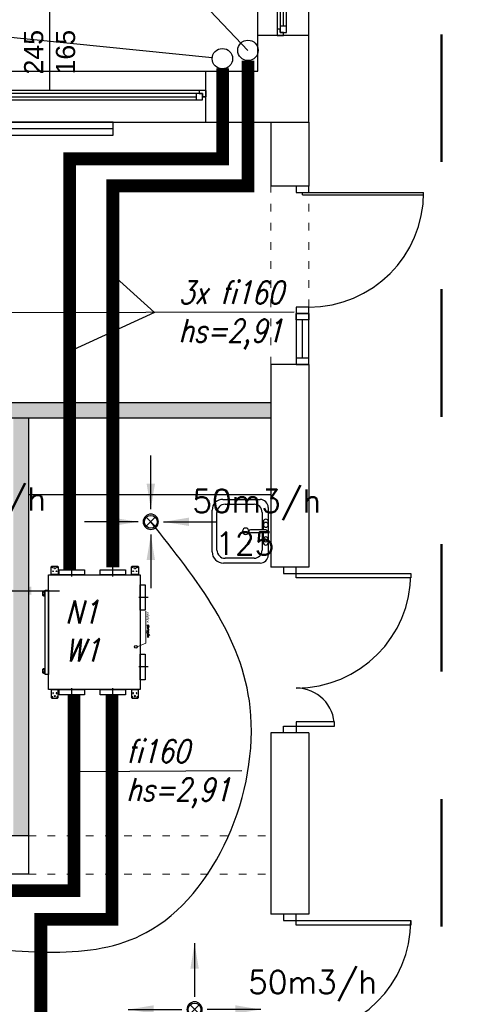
# Model space of a CAD drawing. Header units: millimetres. Extents: x 3698380 to 4312681, y 679670 to 844285.
# Tile 94 of 100: x 4203009 to 4206568, y 786405 to 794132. Entities that reach past the tile are written whole.
import ezdxf
from ezdxf.enums import TextEntityAlignment as Align

# ---------------------------------------------------------------- set-up
doc = ezdxf.new("R2010")
doc.units = ezdxf.units.MM
doc.header["$LTSCALE"] = 10
doc.set_wipeout_variables(frame=1)
for name, pattern in [('1', [2, 1, -1]), ('ACAD_ISO03W100', [30, 12, -18]), ('DASHDOT', [1, 0.5, -0.25, 0, -0.25])]:
    doc.linetypes.add(name, pattern=pattern)
for name, color, linetype in [('! IS_GAZ_opisy', 7, 'Continuous'), ('__INST_opisy', 3, 'Continuous'), ('_wytyczne ele', 6, 'Continuous'), ('A_bloki', 252, 'Continuous'), ('A_kreskowanie', 8, 'Continuous'), ('A_sc_istn', 252, 'Continuous'), ('A_sc_proj', 2, 'Continuous'), ('A_stolarka', 252, 'Continuous'), ('A_wymiary', 1, 'Continuous'), ('FLUID-N1', 7, 'Continuous'), ('FLUID-N1-200-ARRGR', 7, 'Continuous'), ('FLUID-W1', 7, 'Continuous'), ('FLUID-W1-200-ARRGR', 7, 'Continuous'), ('ODPLYW', 7, 'Continuous'), ('osie', 2, 'DASHDOT'), ('POMOCNICZE', 9, 'Continuous')]:
    doc.layers.add(name, color=color, linetype=linetype)
for name, color, linetype, lineweight in [('0 20 cienka', 8, 'Continuous', 20), ('HVAC_cz1', 4, 'Continuous', 30), ('HVAC_n1', 5, 'Continuous', 30), ('HVAC_opis_woda', 4, 'Continuous', 13), ('HVAC_w1', 1, 'Continuous', 30), ('HVAC_wy1', 242, 'Continuous', 30), ('HVAC_zakres_opracowania', 1, '1', 50), ('wymiary', 10, 'Continuous', 9)]:
    doc.layers.add(name, color=color, linetype=linetype, lineweight=lineweight)
doc.styles.add('FDBES', font='simplex.shx')
doc.styles.add('OPIS1', font='ROMANS.SHX', dxfattribs={"width": 0.8})
doc.styles.add('ROMANS', font='romans.shx', dxfattribs={"width": 0.8, "oblique": 15})
doc.styles.get("Standard").update_dxf_attribs({"font": 'arial.ttf'})
doc.linetypes.add('TRACKS', pattern='A,0.15,[130,ltypeshp.shx,S=0.25,R=0,X=0,Y=0],0.15', length=0.3)
doc.dimstyles.new('FDBES', dxfattribs={"dimscale": 50, "dimtxt": 4, "dimasz": 2.5, "dimexe": 0.8, "dimexo": 2, "dimgap": 1, "dimtad": 1, "dimdsep": 46, "dimtxsty": 'FDBES', "dimcen": 2.5, "dimclrd": 4, "dimclre": 5, "dimadec": 0, "dimazin": 0, "dimtfac": 1, "dimtmove": 0, "dimatfit": 3, "dimfxl": 1, "dimarcsym": 0})

# ---------------------------------------------------------------- blocks, each defined once
blk = doc.blocks.new('*U462')
at = {"color": 252}
for p, q in [((-95, 20), (-100, 20)), ((-97.5, 15), (-97.5, 17.5)), ((-97.5, 17.5), (-95, 17.5)), ((-92.5, 17.5), (-97.5, 17.5)), ((-97.5, 17.5), (-97.5, 12.5)), ((-95, 17.5), (-95, 20)), ((140, 20), (-95, 20)), ((-92.5, 12.5), (-92.5, 17.5)), ((137.5, 17.5), (-92.5, 17.5)), ((142.5, 17.5), (137.5, 17.5)), ((137.5, 17.5), (137.5, 12.5)), ((145, 20), (140, 20)), ((140, 20), (140, 17.5)), ((140, 17.5), (142.5, 17.5)), ((142.5, 17.5), (142.5, 15)), ((142.5, 12.5), (142.5, 17.5)), ((-100, 15), (-97.5, 15)), ((-97.5, 12.5), (-92.5, 12.5)), ((-92.5, 15), (137.5, 15)), ((-92.5, 12.5), (137.5, 12.5)), ((-92.5, 12.5), (137.5, 12.5)), ((137.5, 12.5), (142.5, 12.5)), ((142.5, 15), (145, 15))]:
    blk.add_line(p, q, dxfattribs=at)
for points in [[(-100, 20), (-100, 15), (-97.5, 15)], [(145, 20), (145, 14.99), (142.5, 15)]]:
    blk.add_lwpolyline(points, dxfattribs=at)
blk = doc.blocks.new('*U338')
at = {"color": 252}
blk.add_lwpolyline([(75, 0), (0, 0)], dxfattribs=at)
for tag, p in [('S', (30, 5)), ('H', (30, -20))]:
    blk.add_attdef(tag, text='', height=15, dxfattribs=at).set_placement(p, align=Align.CENTER)
blk = doc.blocks.new('*U469')
at = {"color": 252}
for points in [[(35, 900), (35, 0), (0, 0), (0, 900)], [(-50, -100), (0, -100), (0, 0), (-50, 0)], [(950, 0), (950, -100), (900, -100), (900, 0)]]:
    blk.add_lwpolyline(points, close=True, dxfattribs=at)
blk.add_arc((0, 0), 900, 0, 90, dxfattribs=at)
blk = doc.blocks.new('jndf')
at = {"layer": 'A_stolarka', "ltscale": 2}
for p, q in [((6685.7, -1555593.7), (6685.7, -1556543.7)), ((6685.7, -1555593.7), (6705.7, -1555593.7)), ((6705.7, -1555593.7), (6705.7, -1556543.7))]:
    blk.add_line(p, q, dxfattribs=at)
for points in [[(5755.7, -1555643.7), (5805.7, -1555643.7), (5805.7, -1555543.7), (5755.7, -1555543.7)], [(6705.7, -1555643.7), (6755.7, -1555643.7), (6755.7, -1555543.7), (6705.7, -1555543.7)]]:
    blk.add_lwpolyline(points, close=True, dxfattribs=at)
blk.add_arc((6705.7, -1555643.7), 900, 180, 270, dxfattribs=at)
blk = doc.blocks.new('zlew_ 1 komora_ gospodarczy_ 01 - 500 x 440mm-1748953-1 PIĘTRO')
at = {"layer": 'A_bloki'}
for p, q in [((-14.54, 25.99), (18.13, 25.99)), ((-14.54, 25.99), (18.13, 25.99)), ((-23.43, -11.66), (-23.43, 17.1)), ((-23.43, -11.66), (-23.43, 17.1)), ((-19.62, -6.9), (-19.62, 15.83)), ((-13.27, 22.18), (16.41, 22.18)), ((22.76, 15.83), (22.76, -6.9)), ((26.57, 17.55), (26.57, -11.66)), ((26.57, 17.55), (26.57, -11.66)), ((0.3, -16.07), (0.3, -4.04)), ((2.84, -16.07), (2.84, -4.04)), ((0.3, -13.25), (-13.27, -13.25)), ((-7.32, -14.2), (0.3, -14.2)), ((16.41, -13.25), (2.84, -13.25)), ((2.84, -14.2), (9.19, -14.2)), ((20.22, -18.01), (-17.08, -18.01)), ((20.22, -18.01), (-17.08, -18.01)), ((9.19, -18.01), (-7.32, -18.01))]:
    blk.add_line(p, q, dxfattribs=at)
for centre, radius, start, end in [((-14.54, 17.1), 8.89, 90, 180), ((-14.54, 17.1), 8.89, 90, 180), ((18.13, 17.55), 8.44, 0, 90), ((18.13, 17.55), 8.44, 360, 90), ((-13.27, 15.83), 6.35, 90, 180), ((16.41, 15.83), 6.35, 360, 90), ((1.57, -0.32), 2.54, 360, 180), ((-13.27, -6.9), 6.35, 180, 270), ((1.57, -0.32), 2.54, 180, 0), ((1.57, -4.04), 1.27, 360, 180), ((16.41, -6.9), 6.35, 270, 0), ((-17.08, -11.66), 6.35, 180, 270), ((-17.08, -11.66), 6.35, 180, 270), ((-7.32, -16.11), 1.91, 90, 270), ((-4.78, -16.11), 1.9, 360, 180), ((6.65, -16.11), 1.9, 0, 180), ((9.19, -16.11), 1.9, 270, 90), ((20.22, -11.66), 6.35, 270, 0), ((20.22, -11.66), 6.35, 270, 0), ((-4.78, -16.11), 1.9, 180, 0), ((1.57, -16.07), 1.27, 180, 0), ((6.65, -16.11), 1.9, 180, 0)]:
    blk.add_arc(centre, radius, start, end, dxfattribs=at)
blk = doc.blocks.new('d')
at = {"layer": 'A_kreskowanie', "ltscale": 2}
h = blk.add_hatch(color=252, dxfattribs=at)
h.dxf.hatch_style = 1
h.paths.add_polyline_path([(3731432.76, 791007.02), (3731312.76, 791007.02), (3731312.76, 789647.02), (3731432.76, 789647.02)])
h.paths.add_polyline_path([(3732874.74, 789327.02), (3732874.74, 789347.02), (3731432.76, 789347.02), (3731432.76, 789227.02), (3732874.74, 789227.02)])
h.paths.add_polyline_path([(3732754.74, 789227.02), (3732634.74, 789227.02), (3732634.74, 789127.02), (3732754.74, 789127.02)])
h.paths.add_polyline_path([(3734281.53, 789347.02), (3733874.74, 789347.02), (3733874.74, 789227.02), (3734281.53, 789227.02)])
h.paths.add_polyline_path([(3734161.53, 791007.02), (3734041.53, 791007.02), (3734041.53, 790927.02), (3734041.53, 790357.02), (3734041.53, 789347.02), (3734161.53, 789347.02)])
h.paths.add_polyline_path([(3736381.9, 791007.02), (3736261.9, 791007.02), (3736261.9, 789347.02), (3735463.65, 789347.02), (3735314.74, 789347.02), (3735314.74, 789227.02), (3736381.9, 789227.02)])
h.paths.add_polyline_path([(3735583.65, 789227.02), (3735463.65, 789227.02), (3735463.65, 787727.02), (3735583.65, 787727.02)])
h.paths.add_polyline_path([(3732754.74, 788122.56), (3732634.74, 788122.56), (3732634.74, 787727.02), (3732754.74, 787727.02)])
h.paths.add_polyline_path([(3731432.76, 789527.02), (3731312.76, 789527.02), (3731312.76, 787727.02), (3731432.76, 787727.02)])
h.paths.add_polyline_path([(3730049.12, 787727.02), (3729235.08, 787727.02), (3729235.08, 787627.02), (3729285.08, 787627.02), (3729285.08, 787527.02, 0.0278424), (3729290.65, 787427.02), (3730049.12, 787427.02)])
h.paths.add_polyline_path([(3729285.08, 787527.02), (3729235.08, 787527.02), (3729235.08, 787427.02), (3729290.65, 787427.02, -0.0278424)], flags=17)
h.paths.add_polyline_path([(3729285.08, 787627.02), (3729235.08, 787627.02), (3729235.08, 787527.02), (3729285.08, 787527.02)], flags=17)
h.paths.add_polyline_path([(3729114.74, 784607.02), (3728714.74, 784607.02), (3728714.74, 783607.02), (3729114.74, 783607.02)])
h.paths.add_polyline_path([(3729220.66, 783607.02), (3729114.74, 783607.02), (3729114.74, 783487.02), (3729220.66, 783487.02)])
h.paths.add_polyline_path([(3729309.74, 783607.02), (3729220.66, 783607.02), (3729220.66, 783487.02), (3729309.74, 783487.02)])
h.paths.add_polyline_path([(3732204.74, 783607.02), (3730709.74, 783607.02), (3730709.74, 783487.02), (3732204.74, 783487.02)])
h.paths.add_polyline_path([(3732324.74, 783707.02), (3732204.74, 783707.02), (3732204.74, 781627.02), (3732324.74, 781627.02)])
h.paths.add_polyline_path([(3735344.74, 786027.02), (3735224.74, 786027.02), (3732324.74, 786027.02), (3732324.74, 785907.02), (3735224.74, 785907.02), (3735224.74, 781627.02), (3735344.74, 781627.02)])
h.paths.add_polyline_path([(3744114.74, 791127.02), (3735314.74, 791127.02), (3735314.74, 791007.02), (3744114.74, 791007.02)])
h.paths.add_polyline_path([(3740100.05, 791007.02), (3739980.05, 791007.02), (3739980.05, 787727.02), (3740100.05, 787727.02)])
h.paths.add_polyline_path([(3742214.74, 791007.02), (3742094.74, 791007.02), (3742094.74, 787727.02), (3742214.74, 787727.02)])
h.paths.add_polyline_path([(3727024.74, 793327.02), (3726904.74, 793327.02), (3726904.74, 789127.02), (3727024.74, 789127.02)])
at = {"layer": '0 20 cienka', "color": 252, "linetype": 'ACAD_ISO03W100', "ltscale": 0.5}
for p, q in [((3744114.74, 791427.02), (3744114.74, 792827.02)), ((3744414.74, 791427.02), (3744414.74, 792827.02)), ((3742214.74, 787727.02), (3744114.74, 787727.02)), ((3742214.74, 787427.02), (3744114.74, 787427.02))]:
    blk.add_line(p, q, dxfattribs=at)
at = {"layer": 'A_bloki', "color": 252, "linetype": 'Continuous'}
blk.add_lwpolyline([(3742214.74, 790407.02), (3744114.74, 790407.02)], dxfattribs=at)
at = {"layer": 'A_sc_istn', "color": 252}
for points in [[(3722514.74, 788607.02), (3722514.74, 793727.02), (3744014.74, 793727.02), (3744014.74, 797027.02)], [(3722914.74, 788607.02), (3722914.74, 793327.02), (3744414.74, 793327.02), (3744414.74, 797027.02)], [(3744414.74, 794007.57), (3744014.74, 794007.57)], [(3743604.74, 793327.02), (3743604.74, 793727.02)], [(3744114.74, 793327.02), (3744114.74, 792827.02)], [(3744414.74, 793327.02), (3744414.74, 792827.02)], [(3744114.74, 791427.02), (3744114.74, 789837.07)], [(3744414.74, 791427.02), (3744414.74, 789837.07)], [(3744414.74, 789837.07), (3744114.74, 789837.07)], [(3744114.74, 788537.07), (3744114.74, 787112.59)], [(3744414.74, 788537.07), (3744114.74, 788537.07)], [(3744414.74, 788537.07), (3744414.74, 787112.59)], [(3742214.74, 787727.02), (3741244.58, 787727.02)], [(3742214.74, 787427.02), (3741244.58, 787427.02)], [(3744414.74, 787112.59), (3744114.74, 787112.59)]]:
    blk.add_lwpolyline(points, dxfattribs=at)
blk.add_lwpolyline([(3742879.75, 793327.02), (3741879.75, 793327.02), (3741879.75, 793227.02), (3742879.75, 793227.02)], close=True, dxfattribs=at)
at = {"layer": 'A_sc_istn', "color": 252, "linetype": 'TRACKS', "ltscale": 20}
blk.add_lwpolyline([(3742879.75, 793277.02), (3741879.75, 793277.02)], dxfattribs=at)
at = {"layer": 'A_sc_proj', "color": 252, "ltscale": 2}
for p, q in [((3744414.74, 792827.02), (3744114.74, 792827.02)), ((3744414.74, 791427.02), (3744114.74, 791427.02)), ((3742214.74, 791007.02), (3742214.74, 787427.02))]:
    blk.add_line(p, q, dxfattribs=at)
for points in [[(3729114.74, 791127.02), (3744114.74, 791127.02)], [(3729114.74, 791007.02), (3744114.74, 791007.02)]]:
    blk.add_lwpolyline(points, dxfattribs=at)
at = {"layer": 'A_stolarka', "color": 252, "ltscale": 2}
blk.add_line((3744364.74, 791477.02), (3744364.74, 791777.02), dxfattribs=at)
for points in [[(3744414.74, 791827.02), (3744414.74, 791777.02), (3744314.74, 791777.02), (3744314.74, 791827.02)], [(3744314.74, 791827.02), (3744314.74, 791427.02), (3744414.74, 791427.02), (3744414.74, 791827.02)], [(3744414.74, 791427.02), (3744414.74, 791477.02), (3744314.74, 791477.02), (3744314.74, 791427.02)]]:
    blk.add_lwpolyline(points, close=True, dxfattribs=at)
at = {"layer": 'A_stolarka', "color": 252}
for centre, radius, start, end in [((3744314.74, 789787.07), 900, 270, 0), ((3744314.74, 788587.07), 300, 0, 90)]:
    blk.add_arc(centre, radius, start, end, dxfattribs=at)
at = {"layer": 'A_bloki', "color": 252, "linetype": 'Continuous', "xscale": 10, "yscale": 10, "zscale": 10, "rotation": 90.00000000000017}
blk.add_blockref('zlew_ 1 komora_ gospodarczy_ 01 - 500 x 440mm-1748953-1 PIĘTRO', (3743915.27, 790101.76), dxfattribs=at)
at = {"layer": 'A_sc_istn', "color": 252, "xscale": 10, "yscale": 10, "zscale": 10, "rotation": 90}
blk.add_blockref('*U462', (3744364.71, 795007.57), dxfattribs=at)
at = {"layer": 'A_sc_istn', "color": 252, "linetype": 'ACAD_ISO03W100', "xscale": 10, "yscale": 10, "zscale": 10, "rotation": 90}
blk.add_blockref('*U338', (3742379.74, 793577.05), dxfattribs=at).add_auto_attribs({'S': '245', 'H': '165'})
at = {"layer": 'A_sc_istn', "color": 252, "xscale": 10, "yscale": 10, "zscale": 10}
blk.add_blockref('*U462', (3742154.74, 793377.05), dxfattribs=at)
at = {"layer": 'A_sc_istn', "color": 252, "rotation": 270}
blk.add_blockref('*U469', (3744314.74, 787062.59), dxfattribs=at)
at = {"layer": 'A_stolarka', "color": 252, "rotation": 90.00000000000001}
blk.add_blockref('jndf', (2188771, 786071.29), dxfattribs=at)
at = {"color": 252}
for points in [[(3745214.74, 789787.07), (3745214.74, 789752.07), (3744314.74, 789752.07), (3744314.74, 789787.07)], [(3744614.74, 788587.07), (3744614.74, 788622.07), (3744314.74, 788622.07), (3744314.74, 788587.07)]]:
    blk.add_wipeout(points, dxfattribs=at).dxf.layer = 'A_stolarka'
for points in [[(3745214.74, 789787.07), (3745214.74, 789752.07), (3744314.74, 789752.07), (3744314.74, 789787.07)], [(3744614.74, 788587.07), (3744614.74, 788622.07), (3744314.74, 788622.07), (3744314.74, 788587.07)]]:
    blk.add_wipeout(points, dxfattribs=at).dxf.layer = 'A_stolarka'
for points in [[(3745214.74, 789787.07), (3745214.74, 789752.07), (3744314.74, 789752.07), (3744314.74, 789787.07)], [(3744614.74, 788587.07), (3744614.74, 788622.07), (3744314.74, 788622.07), (3744314.74, 788587.07)]]:
    blk.add_wipeout(points, dxfattribs=at).dxf.layer = 'A_stolarka'
at = {"layer": 'A_stolarka', "color": 252}
for points in [[(3744214.74, 789837.07), (3744214.74, 789787.07), (3744314.74, 789787.07), (3744314.74, 789837.07)], [(3745214.74, 789752.07), (3744314.74, 789752.07), (3744314.74, 789787.07), (3745214.74, 789787.07)], [(3744614.74, 788622.07), (3744314.74, 788622.07), (3744314.74, 788587.07), (3744614.74, 788587.07)], [(3744214.74, 788537.07), (3744214.74, 788587.07), (3744314.74, 788587.07), (3744314.74, 788537.07)]]:
    blk.add_lwpolyline(points, close=True, dxfattribs=at)
blk = doc.blocks.new('A$C77EF4F1D')
at = {"layer": 'HVAC_zakres_opracowania', "color": 2, "ltscale": 100}
blk.add_line((16739.2, -14310.6), (16739.2, 1834.7), dxfattribs=at)
blk = doc.blocks.new('Galka-bok')
at = {"color": 5}
blk.add_lwpolyline([(513.6, -235.8), (531.6, -235.8, -0.414214), (539.6, -243.8), (539.6, -249.8), (505.6, -249.8), (505.6, -243.8, -0.414214)], format="xyb", close=True, dxfattribs=at)
blk.add_lwpolyline([(508.6, -243.8), (508.6, -249.8)], dxfattribs=at)
blk.add_lwpolyline([(513.6, -249.8), (531.6, -249.8), (531.6, -256.8), (513.6, -256.8)], close=True, dxfattribs=at)
for points in [[(508.6, -243.8), (505.4, -239.4), (509.9, -236.7), (511, -236.2)], [(508.6, -243.8), (510.5, -240.6), (512.3, -237.3), (515.1, -235.8)]]:
    blk.add_open_spline(points, degree=3, dxfattribs=at)
blk.add_open_spline([(522.6, -235.8), (528.6, -236.8), (533.9, -239.4), (537.8, -242.4), (539.6, -243.8)], degree=3, knots=[21.368727, 21.368727, 21.368727, 21.368727, 29.473554, 36.537298, 36.537298, 36.537298, 36.537298], dxfattribs=at)
blk = doc.blocks.new('HAK_DUZY')
at = {"layer": 'POMOCNICZE'}
blk.add_lwpolyline([(-27.5, 34), (27.5, 34), (27.5, -29.5), (22.5, -34.5), (-22.5, -34.5), (-27.5, -29.5)], close=True, dxfattribs=at)
blk.add_lwpolyline([(-27.5, 31), (27.5, 31)], dxfattribs=at)
for centre, radius in [((-13.5, 5.5), 2.5), ((13.5, 5.5), 2.5), ((-17.5, -24.5), 2.5), ((0, -17.5), 5), ((17.5, -24.5), 2.5)]:
    blk.add_circle(centre, radius, dxfattribs=at)
blk = doc.blocks.new('A$C5D045468')
at = {"color": 0}
for points in [[(146, 766), (146, 806), (346, 806), (346, 766)], [(691, 766), (691, 806), (891, 806), (891, 766)], [(68.5, 766), (968.5, 766), (968.5, 46), (68.5, 46)], [(28.5, 651.2), (68.5, 651.2), (68.5, 451.2), (28.5, 451.2)], [(968.5, 651.2), (1008.5, 651.2), (1008.5, 451.2), (968.5, 451.2)], [(28.5, 330), (68.5, 330), (68.5, 130), (28.5, 130)], [(968.5, 330), (1008.5, 330), (1008.5, 130), (968.5, 130)], [(187.5, 46), (849.5, 46), (849.5, 21), (187.5, 21)]]:
    blk.add_lwpolyline(points, close=True, dxfattribs=at)
at = {"layer": 'ODPLYW', "color": 0}
blk.add_circle((633.5, 731), 10.8, dxfattribs=at)
at = {"layer": 'osie', "color": 0, "ltscale": 50}
for p, q in [((246, 827.6), (246, 756)), ((791, 827.6), (791, 756)), ((80.1, 551.2), (8.5, 551.2)), ((1030.1, 551.2), (958.5, 551.2)), ((80.1, 230), (8.5, 230)), ((1030.1, 230), (958.5, 230))]:
    blk.add_line(p, q, dxfattribs=at)
at = {"layer": 'wymiary', "color": 0, "linetype": 'Continuous'}
blk.add_line((603.8, 810.4), (352.3, 810.4), dxfattribs=at)
at = {"layer": 'wymiary', "color": 0}
blk.add_line((603.8, 810.4), (632.2, 741.7), dxfattribs=at)
at = {"color": 0, "rotation": 270}
for p in [(34.5, 724.5), (34.5, 96)]:
    blk.add_blockref('HAK_DUZY', p, dxfattribs=at)
at = {"color": 0, "xscale": -1}
for name, p, rotation in [('HAK_DUZY', (1002.5, 724.5), 90), ('HAK_DUZY', (1002.5, 96), 90), ('Galka-bok', (-307.6, -235.8), 180), ('Galka-bok', (299.4, -235.8), 180)]:
    blk.add_blockref(name, p, dxfattribs=dict(at, rotation=rotation))
at = {"layer": 'wymiary', "color": 0, "insert": (357.7, 839.7), "char_height": 20, "width": 601.564, "attachment_point": 1}
blk.add_mtext('{\\Fsimplex|c238;odpływ skroplin}', dxfattribs=at)
blk = doc.blocks.new('A$C6254716E')
at = {"layer": 'FLUID-N1', "color": 5, "linetype": 'Continuous', "lineweight": -3, "extrusion": (0, 0, -1)}
for p, q in [((48.46, 48.46, 5.2), (55.54, 55.54, 5.2)), ((48.46, 55.54, 5.2), (55.54, 48.46, 5.2))]:
    blk.add_line(p, q, dxfattribs=at)
at = {"layer": 'FLUID-N1', "color": 5, "linetype": 'Continuous', "extrusion": (0, 0, -1)}
blk.add_ellipse((52, 52, 5.2), major_axis=(-4.24, 4.24), ratio=1, start_param=2.35619449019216, end_param=8.639379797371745, dxfattribs=at)
at = {"layer": 'FLUID-N1', "color": 5, "linetype": 'Continuous'}
blk.add_ellipse((52, 52, 5.2), major_axis=(3.54, 3.54), ratio=1, start_param=2.356194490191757, end_param=8.639379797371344, dxfattribs=at)
at = {"layer": 'FLUID-N1-200-ARRGR', "color": 5}
for points in [[(52, 104), (52, 62)], [(0, 52), (42, 52)], [(104, 52), (62, 52)], [(52, 0), (52, 42)]]:
    blk.add_leader(points, dimstyle='FDBES', override={"dimscale": 8, "dimclrd": 5}, dxfattribs=at)
blk = doc.blocks.new('A$C625471DE')
at = {"layer": 'FLUID-W1', "color": 1, "linetype": 'Continuous', "lineweight": -3, "extrusion": (0, 0, -1)}
for p, q in [((55.54, 55.54, 5.2), (48.46, 48.46, 5.2)), ((55.54, 48.46, 5.2), (48.46, 55.54, 5.2))]:
    blk.add_line(p, q, dxfattribs=at)
at = {"layer": 'FLUID-W1', "color": 1, "linetype": 'Continuous', "extrusion": (0, 0, -1)}
blk.add_ellipse((52, 52, 5.2), major_axis=(4.24, -4.24), ratio=1, start_param=2.35619449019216, end_param=8.639379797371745, dxfattribs=at)
at = {"layer": 'FLUID-W1', "color": 1, "linetype": 'Continuous'}
blk.add_ellipse((52, 52, 5.2), major_axis=(-3.54, -3.54), ratio=1, start_param=2.356194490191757, end_param=8.639379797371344, dxfattribs=at)
at = {"layer": 'FLUID-W1-200-ARRGR', "color": 1}
for points in [[(52, 62), (52, 104)], [(42, 52), (0, 52)], [(62, 52), (104, 52)], [(52, 42), (52, 0)]]:
    blk.add_leader(points, dimstyle='FDBES', override={"dimscale": 8, "dimclrd": 1}, dxfattribs=at)

msp = doc.modelspace()

# ---------------------------------------------------------------- block references
at = {"layer": 'A_wymiary'}
msp.add_blockref('d', (460863.5, 0), dxfattribs=at)

# ---------------------------------------------------------------- next in the draw order: linework, layer by layer
at = {"layer": '__INST_opisy', "ltscale": 2}
for p, q in [((4203301.6, 795471), (4204800.1, 793891.4)), ((4201835.6, 794108.4), (4204519.7, 793834.4))]:
    msp.add_line(p, q, dxfattribs=at)
at = {"layer": '__INST_opisy'}
for p, q in [((4204067.2, 791835), (4203739.7, 792130.7)), ((4205161.8, 791837.1), (4201850.7, 791830.8)), ((4204067.2, 791835), (4203395.2, 791525.1)), ((4204751.8, 788236.7), (4203432.4, 788230.4))]:
    msp.add_line(p, q, dxfattribs=at)
at = {"layer": 'HVAC_cz1', "ltscale": 2, "const_width": 100}
msp.add_lwpolyline([(4203400.8, 789815.3), (4203400.8, 793040.1), (4204601.7, 793040.1), (4204601.7, 793749.8)], dxfattribs=at)
at = {"layer": 'HVAC_cz1', "ltscale": 2}
msp.add_circle((4204599.3, 793826.3), 80, dxfattribs=at)
at = {"layer": 'HVAC_n1', "ltscale": 2, "const_width": 100}
msp.add_lwpolyline([(4203733, 788835.3), (4203733, 787072.8), (4203174.8, 787072.8), (4203174.8, 784627.8)], dxfattribs=at)
at = {"layer": 'HVAC_w1', "ltscale": 2, "const_width": 100}
msp.add_lwpolyline([(4194605.7, 786860.7), (4194605.7, 787297.1), (4203434.1, 787297.1), (4203434.1, 788835.3)], dxfattribs=at)
at = {"layer": 'HVAC_w1', "ltscale": 2}
msp.add_spline([(4194717.9, 786555.6), (4195995.5, 786751.8), (4196915.8, 786908.8), (4198307.4, 786914.4), (4202469.1, 786873.4), (4204001.3, 786967.9), (4204817.5, 788734), (4204037.7, 790191.8)], degree=3, dxfattribs=at)
at = {"layer": 'HVAC_wy1', "ltscale": 2, "const_width": 100}
msp.add_lwpolyline([(4203739.7, 789835.3), (4203739.7, 792828.4), (4204800.1, 792828.4), (4204800.1, 793811.4)], dxfattribs=at)
at = {"layer": 'HVAC_wy1', "ltscale": 2}
msp.add_circle((4204800.1, 793891.4), 80, dxfattribs=at)

# ---------------------------------------------------------------- next in the draw order: block references
at = {"layer": '__INST_opisy', "ltscale": 2, "rotation": 270}
msp.add_blockref('A$C5D045468', (4203188.2, 789843.8), dxfattribs=at)
at = {"layer": '_wytyczne ele', "color": 2, "ltscale": 2}
msp.add_blockref('A$C77EF4F1D', (4189578.2, 793327), dxfattribs=at)
at = {"layer": 'FLUID-W1-200-ARRGR', "xscale": 10, "yscale": 10, "zscale": 10}
for p in [(4203517.7, 789671.8, -52), (4202281.1, 789130.9, -52)]:
    msp.add_blockref('A$C625471DE', p, dxfattribs=at)
at = {"layer": 'FLUID-W1-200-ARRGR', "xscale": 10, "yscale": 10, "zscale": 10, "rotation": 270}
msp.add_blockref('A$C6254716E', (4203861.1, 786884.8, -52), dxfattribs=at)

# ---------------------------------------------------------------- next in the draw order: texts
at = {"layer": '! IS_GAZ_opisy', "style": 'FDBES'}
for s, p in [('50m3/h', (4202204.2, 790281.6, 52)), ('50m3/h', (4204363.4, 790265, 52)), ('125', (4204543.8, 789931.7, 52)), ('50m3/h', (4204801.9, 786489.9))]:
    msp.add_text(s, height=180, dxfattribs=at).set_placement(p)
at = {"layer": '__INST_opisy', "char_height": 180, "width": 2304.479, "attachment_point": 1, "rotation": 359.97, "style": 'ROMANS'}
for s, insert in [('3x fi160\\Phs=2,91', (4204256.3, 792081.6)), ('N1\\PW1', (4203367.8, 789574.8)), ('fi160\\Phs=2,91', (4203846.3, 788481.2))]:
    msp.add_mtext(s, dxfattribs=dict(at, insert=insert))
at = {"layer": 'HVAC_opis_woda', "color": 0, "insert": (4070550.7, 805214), "char_height": 187.5, "width": 10398.909, "attachment_point": 1, "rotation": 359.99999, "style": 'OPIS1'}
msp.add_mtext('\\pi-562.5,l750,t750;{\\T0.85;1.^IRysunek rozpatrywać razem z projektami pozostałych branż oraz opisem technicznym \\P2.^IProwadzenie przewodów na rysunku pokazano schematycznie w celu zachowania czytelności opracowania. Dokładną trasę prowadzenia ruraży ustalić w trakcie wykonywania prac montażowych. W razie kolizji korygować na bieżąco na budowie\\P3.^IW miejscach montażu armatury na przewodach należy przewidzieć dostęp do tej armatury\\P}4.^IInstalację C.O. na parterz prowadzić w warstwach posadzkowych. W części nieobejętem opracowaniem - pod stropem w obudowie\\P5.^IDobór grzejników wykonano dla temperatury zasilania i powrotu 70/50°C\\P6.^IRury izolować zgodnie z opisem technicznym\\P7.^IInstalację C.O. należy włączyć do istenijącej instalacji na poziomie piwnicy. Należy wykonać osobny obieg i wyposażyć go w odpowienią armaturę i pompę obiegową\\P8.^INa wszystkich grzejnikach zastosować zabudowy chroniące przed oparzeniem', dxfattribs=at)

doc.saveas('drawing.dxf')
